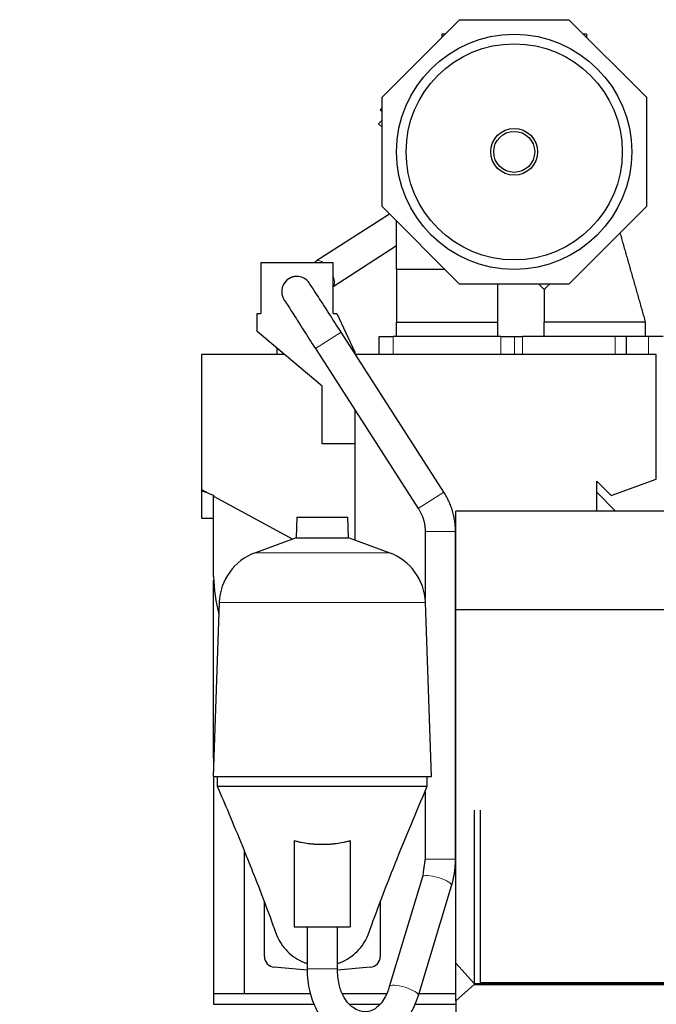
# Model space of a CAD drawing. Header units: inches. Extents: x 0 to 23760, y -13 to 16800.
# Tile 106 of 256: x 1201 to 2080, y 13573 to 14932. Entities that reach past the tile are written whole.
import ezdxf

# ---------------------------------------------------------------- set-up
doc = ezdxf.new("R2010")
doc.units = ezdxf.units.IN
doc.layers.add('1', color=7, linetype='Continuous', true_color=0xffffff)
doc.layers.add('254', color=7, linetype='Continuous', true_color=0xffffff)
doc.styles.add('latin_extended', font='simplex.shx')
doc.dimstyles.get("Standard").update_dxf_attribs({"dimtxt": 0.18, "dimasz": 0.18, "dimexe": 0.18, "dimexo": 0.0625, "dimgap": 0.09, "dimtad": 0, "dimtih": 1, "dimtoh": 1, "dimdec": 4, "dimzin": 0, "dimdsep": 46, "dimtxsty": 'Standard', "dimcen": 0.09, "dimadec": 0, "dimazin": 0, "dimtfac": 1, "dimtdec": 4, "dimtofl": 0, "dimtmove": 0, "dimatfit": 3, "dimfxl": 1, "dimtolj": 1, "dimtzin": 0, "dimarcsym": 0})

# ---------------------------------------------------------------- blocks, each defined once
blk = doc.blocks.new('_U6')
at = {"layer": '254', "color": 3, "linetype": 'Continuous', "lineweight": 13, "transparency": 16777216}
for p, q in [((9418.4, 14012), (9418.4, 10289)), ((1178.7, 12276), (1178.7, 10289)), ((1318.7, 10329), (9278.4, 10329))]:
    blk.add_line(p, q, dxfattribs=at)
at = {"layer": '254', "color": 3, "transparency": 16777216}
for points in [[(1318.7, 10352.3), (1318.7, 10305.7), (1178.7, 10329)], [(9278.4, 10305.7), (9278.4, 10352.3), (9418.4, 10329)]]:
    blk.add_solid(points, dxfattribs=at)
at = {"layer": 'Defpoints', "color": 0, "transparency": 16777216}
for p in [(9418.4, 14052), (1178.7, 12316), (9418.4, 10329)]:
    blk.add_point(p, dxfattribs=at)
at = {"layer": '254', "color": 2, "lineweight": 13, "transparency": 16777216, "insert": (5051.9, 10539), "char_height": 140, "attachment_point": 1, "style": 'latin_extended'}
blk.add_mtext('\\A1;8240', dxfattribs=at)

msp = doc.modelspace()

# ---------------------------------------------------------------- linework, layer by layer
at = {"layer": '1', "color": 2, "linetype": 'Continuous', "lineweight": 25}
for p, q in [((1701.744, 14825.569), (1808.65, 14932.475)), ((1808.65, 14932.475), (1959.838, 14932.475)), ((1959.838, 14932.475), (2066.744, 14825.569)), ((1788.65, 14912.475), (1784.244, 14912.475)), ((1784.244, 14912.475), (1784.244, 14908.069)), ((1984.244, 14912.475), (1979.838, 14912.475)), ((1984.244, 14912.475), (1984.244, 14908.069)), ((1701.744, 14674.381), (1701.744, 14825.569)), ((2066.744, 14825.569), (2066.744, 14674.381)), ((1698.982, 14807.958), (1701.744, 14810.72)), ((1701.744, 14805.196), (1698.982, 14807.958)), ((1701.744, 14793.75), (1696.86, 14788.866)), ((1696.86, 14788.866), (1701.744, 14783.983)), ((1808.65, 14567.475), (1701.744, 14674.381)), ((2066.744, 14674.381), (1959.838, 14567.475)), ((1711.991, 14664.13), (1611.217, 14599.299)), ((1721.744, 14587.475), (1721.744, 14654.381)), ((1634.287, 14564.2), (1721.743, 14620.463)), ((1534.286, 14596.975), (1534.286, 14526.975)), ((1634.286, 14596.975), (1534.286, 14596.975)), ((1634.286, 14526.975), (1634.286, 14596.975)), ((1721.828, 14587.475), (1721.744, 14587.475)), ((1722.02, 14587.475), (1721.821, 14587.475)), ((1959.838, 14567.475), (1808.65, 14567.475)), ((1918.251, 14567.476), (1925.749, 14559.978)), ((1529.286, 14526.975), (1534.286, 14526.975)), ((1529.286, 14501.975), (1529.286, 14526.975)), ((1634.286, 14526.975), (1639.286, 14526.975)), ((1639.286, 14526.975), (1664.286, 14473.363)), ((1721.744, 14514.975), (1791.85, 14514.975)), ((1721.744, 14494.975), (1721.744, 14514.975)), ((1791.85, 14514.975), (1861.749, 14514.975)), ((1861.749, 14494.975), (1861.749, 14514.975)), ((1925.748, 14514.975), (1925.777, 14514.975)), ((1925.749, 14494.975), (1925.749, 14514.975)), ((2065.721, 14514.975), (2065.748, 14514.975)), ((2065.749, 14494.975), (2065.749, 14514.975)), ((2065.749, 14514.975), (2065.749, 14514.975)), ((1619.286, 14426.456), (1529.286, 14501.975)), ((1787.184, 14280.338), (1645.188, 14501.057)), ((1697.749, 14494.975), (1717.249, 14494.975)), ((1697.749, 14469.975), (1697.749, 14494.975)), ((1865.844, 14494.975), (1717.249, 14494.975)), ((1865.844, 14494.975), (1884.896, 14494.975)), ((1884.896, 14494.975), (1895.644, 14494.975)), ((2023.749, 14494.975), (1895.644, 14494.975)), ((2038.749, 14494.975), (2023.749, 14494.975)), ((2069.749, 14494.975), (2038.747, 14494.975)), ((2038.749, 14494.975), (2038.749, 14469.975)), ((2089.749, 14494.975), (2069.749, 14494.975)), ((1556.283, 14479.322), (1556.283, 14469.975)), ((1567.422, 14469.975), (1452.286, 14469.975)), ((1452.286, 14469.975), (1452.286, 14283.837)), ((1609.866, 14478.334), (1751.862, 14257.614)), ((1664.286, 14473.363), (1664.286, 14471.37)), ((2080.486, 14469.975), (1665.19, 14469.975)), ((1865.844, 14469.975), (1717.249, 14469.975)), ((2080.486, 14297.975), (2080.486, 14469.975)), ((1619.286, 14346.975), (1619.286, 14426.456)), ((1664.286, 14393.735), (1664.286, 14213.78)), ((1664.286, 14346.975), (1619.286, 14346.975)), ((1998.286, 14253.987), (1998.286, 14295.51)), ((1998.286, 14295.51), (2018.125, 14275.671)), ((2018.125, 14275.671), (2080.486, 14297.975)), ((1452.286, 14283.837), (1452.286, 14281.975)), ((1452.286, 14283.837), (1462.689, 14278.189)), ((1452.286, 14281.977), (1452.286, 14243.991)), ((1462.689, 14278.189), (1452.286, 14281.975)), ((1462.689, 14278.189), (1469.017, 14275.886)), ((1469.017, 14275.886), (1469.017, 14274.753)), ((1469.017, 14163.723), (1469.017, 14274.753)), ((1469.017, 14274.753), (1578.493, 14215.312)), ((1998.284, 14279.977), (2024.27, 14253.992)), ((1998.284, 14279.977), (2024.27, 14253.992)), ((2098.286, 14253.991), (1803.786, 14253.991)), ((1803.786, 14117.887), (1803.786, 14253.991)), ((1452.286, 14243.991), (1469.017, 14243.991)), ((1584.234, 14245.516), (1583.239, 14217.039)), ((1584.234, 14245.516), (1619.286, 14245.516)), ((1619.286, 14245.516), (1654.338, 14245.516)), ((1655.333, 14217.039), (1654.338, 14245.516)), ((1761.244, 14225.693), (1761.244, 14132.851)), ((1803.244, 13773.43), (1803.244, 14225.693)), ((1583.239, 14217.039), (1526.942, 14196.549)), ((1583.239, 14217.039), (1619.286, 14217.039)), ((1619.286, 14217.039), (1655.333, 14217.039)), ((1711.63, 14196.549), (1655.333, 14217.039)), ((1469.286, 13912.977), (1469.286, 14158.679)), ((1476.981, 14127.784), (1468.593, 13887.562)), ((1769.979, 13887.562), (1761.591, 14127.784)), ((1803.786, 13629.73), (1803.786, 14117.887)), ((1803.786, 14117.887), (2160.286, 14117.887)), ((1469.482, 13912.975), (1469.286, 13912.975)), ((1469.286, 13912.975), (1469.286, 13907.415)), ((1468.593, 13887.562), (1619.286, 13887.562)), ((1469.286, 13887.559), (1469.286, 13587.975)), ((1474.286, 13887.562), (1474.286, 13873.991)), ((1619.286, 13887.562), (1769.979, 13887.562)), ((1764.286, 13873.991), (1764.286, 13887.562)), ((1761.244, 13866.681), (1761.244, 13773.43)), ((1828.786, 13841.178), (1828.786, 13600.145)), ((1837.271, 13841.178), (1837.271, 13602.915)), ((1580.636, 13798.947), (1580.636, 13679.991)), ((1657.936, 13798.947), (1657.936, 13679.991)), ((1511.286, 13785.474), (1511.286, 13587.991)), ((1757.687, 13748.886), (1711.732, 13597.294)), ((1751.926, 13585.11), (1797.881, 13736.701)), ((1539.286, 13638.991), (1539.286, 13714.392)), ((1699.286, 13714.356), (1699.286, 13638.991)), ((1580.636, 13679.991), (1657.936, 13679.991)), ((1598.286, 13679.991), (1598.286, 13621.838)), ((1640.286, 13621.838), (1640.286, 13679.991)), ((1598.495, 13620.066), (1552.979, 13624.048)), ((1685.593, 13624.048), (1640.465, 13620.1)), ((1803.786, 13577.97), (1803.786, 13629.734)), ((1803.786, 13629.73), (1828.786, 13601.546)), ((1828.786, 13600.145), (1803.786, 13577.97)), ((1828.786, 13601.546), (2160.286, 13601.546)), ((1828.786, 13600.145), (2160.286, 13600.145)), ((1837.271, 13602.915), (2160.286, 13602.915)), ((1469.286, 13587.978), (1469.286, 13572.975)), ((1469.286, 13587.975), (1602.879, 13587.975)), ((1511.286, 13587.991), (1602.868, 13587.991)), ((1646.959, 13587.991), (1708.027, 13587.991)), ((1646.961, 13587.975), (1708.026, 13587.975)), ((1752.79, 13587.975), (1803.781, 13587.975)), ((1752.796, 13587.991), (1803.785, 13587.991)), ((1469.286, 13572.975), (1608.432, 13572.975)), ((1656.862, 13572.975), (1698.796, 13572.975)), ((1746.516, 13572.975), (1803.782, 13572.975)), ((1803.786, 13577.97), (1803.786, 12963.92))]:
    msp.add_line(p, q, dxfattribs=at)
at = {"layer": '1', "color": 110, "linetype": 'Continuous', "lineweight": 13}
for p, q in [((1645.188, 14501.057), (1609.866, 14478.334)), ((1717.249, 14494.975), (1717.249, 14469.975)), ((1865.844, 14469.975), (1865.844, 14494.975)), ((1884.896, 14469.975), (1884.896, 14494.975)), ((1895.644, 14494.975), (1895.644, 14469.975)), ((2023.749, 14469.975), (2023.749, 14494.975)), ((2069.749, 14469.975), (2069.749, 14494.975)), ((1787.184, 14280.338), (1751.862, 14257.614)), ((1803.244, 14225.693), (1761.244, 14225.693)), ((1526.942, 14196.549), (1619.286, 14196.549)), ((1619.286, 14196.549), (1711.63, 14196.549)), ((1476.981, 14127.784), (1619.286, 14127.784)), ((1619.286, 14127.784), (1761.591, 14127.784)), ((1803.244, 13773.43), (1761.244, 13773.43)), ((1598.286, 13621.838), (1640.286, 13621.838))]:
    msp.add_line(p, q, dxfattribs=at)
at = {"layer": '1', "color": 2, "linetype": 'Continuous', "lineweight": 25}
for radius in [162.362, 149.215, 32.362, 28.291]:
    msp.add_circle((1884.244, 14749.975), radius, dxfattribs=at)
for centre, radius, start, end in [((1584.244, 14556.975), 21, 90, 221.90625), ((1584.244, 14556.975), 21, 41.88375, 90), ((1552.935, 14125.132), 76, 110, 178), ((1685.637, 14125.132), 76, 2, 70), ((1746.22, 14175.978), 277.474, 182.531357, 193.492239), ((1554.286, 13638.991), 15, 180, 265), ((1684.286, 13638.991), 15, 275, 0)]:
    msp.add_arc(centre, radius, start, end, dxfattribs=at)
at = {"layer": '1', "color": 110, "linetype": 'Continuous', "lineweight": 13}
for centre, major_axis, ratio, start_param, end_param in [((1622.579, 14581.638), (11.362, -17.661), 0.43020883, 2.29257724, 3.13629121), ((1622.579, 14581.638), (11.362, -17.661), 0.43020883, 0.04673119, 1.13224963), ((1777.784, 13742.794), (20.097, -6.092), 0.26120987, 0, 3.14159265), ((1731.829, 13591.202), (20.097, -6.092), 0.26120987, 0, 3.13236423)]:
    msp.add_ellipse(centre, major_axis=major_axis, ratio=ratio, start_param=start_param, end_param=end_param, dxfattribs=at)
at = {"layer": '1', "color": 2, "linetype": 'Continuous', "lineweight": 25}
for points, degree in [([(2065.748, 14514.975), (2048.193, 14576.624), (2030.638, 14638.273)], 2), ([(2065.748, 14514.975), (2048.193, 14576.624), (2030.638, 14638.273)], 2), ([(1611.213, 14599.296), (1609.918, 14598.463), (1608.65, 14597.647), (1607.409, 14596.848)], 3), ([(1721.744, 14587.475), (1721.744, 14551.225), (1721.744, 14514.975)], 2), ([(1721.744, 14587.475), (1721.744, 14551.225), (1721.744, 14514.975)], 2), ([(1861.749, 14514.975), (1861.749, 14541.225), (1861.749, 14567.474)], 2), ([(1925.811, 14560.04), (1927.316, 14561.546)], 1), ([(1927.316, 14561.546), (1933.246, 14567.476)], 1), ([(1925.748, 14559.978), (1925.748, 14537.477), (1925.748, 14514.975)], 2), ([(1925.748, 14559.978), (1925.748, 14537.477), (1925.748, 14514.975)], 2), ([(1995.749, 14514.975), (1925.749, 14514.975)], 1), ([(2065.749, 14514.975), (1995.749, 14514.975)], 1), ([(1803.244, 14225.693), (1802.874, 14255.266), (1787.184, 14280.338)], 2), ([(1751.862, 14257.614), (1761.35, 14243.063), (1761.244, 14225.693)], 2), ([(1474.286, 13873.991), (1474.286, 13873.991), (1474.403, 13873.991), (1474.926, 13873.991), (1475.798, 13873.991), (1477.015, 13873.991), (1478.575, 13873.991), (1480.474, 13873.991), (1482.707, 13873.991), (1485.27, 13873.991), (1488.155, 13873.991), (1491.356, 13873.991), (1494.865, 13873.991), (1498.675, 13873.991), (1502.774, 13873.991), (1507.154, 13873.991), (1511.805, 13873.991), (1516.714, 13873.991), (1521.871, 13873.991), (1527.262, 13873.991), (1532.875, 13873.991), (1538.696, 13873.991), (1544.711, 13873.991), (1550.906, 13873.991), (1557.266, 13873.991), (1563.775, 13873.991), (1570.417, 13873.991), (1577.178, 13873.991), (1584.04, 13873.991), (1590.987, 13873.991), (1598.002, 13873.991), (1605.068, 13873.991), (1612.168, 13873.991), (1619.286, 13873.991), (1626.404, 13873.991), (1633.504, 13873.991), (1640.571, 13873.991), (1647.586, 13873.991), (1654.532, 13873.991), (1661.394, 13873.991), (1668.155, 13873.991), (1674.797, 13873.991), (1681.306, 13873.991), (1687.666, 13873.991), (1693.861, 13873.991), (1699.876, 13873.991), (1705.697, 13873.991), (1711.31, 13873.991), (1716.701, 13873.991), (1721.858, 13873.991), (1726.767, 13873.991), (1731.418, 13873.991), (1735.798, 13873.991), (1739.898, 13873.991), (1743.707, 13873.991), (1747.216, 13873.991), (1750.417, 13873.991), (1753.302, 13873.991), (1755.865, 13873.991), (1758.098, 13873.991), (1759.997, 13873.991), (1761.557, 13873.991), (1762.774, 13873.991), (1763.646, 13873.991), (1764.17, 13873.991), (1764.286, 13873.991), (1764.286, 13873.991)], 3), ([(1761.244, 13773.43), (1757.684, 13748.876)], 1), ([(1797.884, 13736.711), (1803.103, 13754.431), (1803.244, 13773.43)], 2)]:
    msp.add_open_spline(points, degree=degree, dxfattribs=at)
for points, knots in [([(1722.311, 14587.475), (1722.305, 14587.475), (1722.21, 14587.475), (1722.116, 14587.475), (1722.02, 14587.475)], [0, 0, 0, 0, 0.06094147, 1, 1, 1, 1]), ([(1722.855, 14587.475), (1722.85, 14587.475), (1722.667, 14587.475), (1722.484, 14587.475), (1722.311, 14587.475)], [0, 0, 0, 0, 0.02780103, 1, 1, 1, 1]), ([(1723.963, 14587.475), (1723.953, 14587.475), (1723.585, 14587.475), (1723.217, 14587.475), (1722.855, 14587.475)], [0, 0, 0, 0, 0.02690254, 1, 1, 1, 1]), ([(1788.649, 14587.475), (1778.015, 14587.475), (1761.547, 14587.475), (1742.164, 14587.475), (1731.954, 14587.475), (1726.861, 14587.475), (1724.681, 14587.475), (1723.963, 14587.475)], [0, 0, 0, 0, 0.49318875, 0.76373395, 0.89900656, 0.96664286, 1, 1, 1, 1]), ([(1583.991, 14577.924), (1583.905, 14577.94), (1581.637, 14578.342), (1577.649, 14577.066), (1572.396, 14574.638), (1567.741, 14570.524), (1565.529, 14566.75), (1564.629, 14564.389)], [0, 0, 0, 0, 0.01047978, 0.27583607, 0.47045361, 0.70972914, 1, 1, 1, 1]), ([(1645.188, 14501.057), (1639.212, 14510.345), (1628.097, 14527.602), (1613.028, 14550.93), (1602.698, 14566.833), (1600.148, 14570.657), (1599.881, 14570.992)], [0, 0, 0, 0, 0.24614092, 0.4949462, 0.74637971, 1, 1, 1, 1]), ([(1568.606, 14542.958), (1568.49, 14543.058), (1570.199, 14540.259), (1579.18, 14526.147), (1593.201, 14504.26), (1603.952, 14487.527), (1609.866, 14478.334)], [0, 0, 0, 0, 0.24620599, 0.49472872, 0.74599834, 1, 1, 1, 1]), ([(1474.286, 13873.991), (1479.649, 13861.47), (1491.411, 13833.733), (1507.784, 13794.331), (1523.965, 13754.194), (1539.578, 13714.05), (1549.922, 13685.992), (1555.24, 13671.142)], [0, 0, 0, 0, 0.17830434, 0.39743033, 0.57099473, 0.77059876, 1, 1, 1, 1]), ([(1683.33, 13671.136), (1688.832, 13686.489), (1700.553, 13718.274), (1726.66, 13784.87), (1748.572, 13837.621), (1764.286, 13873.991)], [0, 0, 0, 0, 0.2369354, 0.48570236, 1, 1, 1, 1]), ([(1580.636, 13798.947), (1582.219, 13798.526), (1583.806, 13798.131), (1586.984, 13797.393), (1588.577, 13797.051), (1593.362, 13796.101), (1596.564, 13795.572), (1601.384, 13794.936), (1602.993, 13794.75), (1606.218, 13794.431), (1607.834, 13794.298), (1611.07, 13794.084), (1612.691, 13794.003), (1615.939, 13793.896), (1617.566, 13793.869), (1620.826, 13793.867), (1622.459, 13793.892), (1624.504, 13793.957), (1624.913, 13793.972), (1625.527, 13793.997), (1625.732, 13794.006), (1626.141, 13794.024), (1627.164, 13794.072), (1628.185, 13794.13), (1630.632, 13794.29), (1632.26, 13794.423), (1635.507, 13794.742), (1637.127, 13794.928), (1641.973, 13795.566), (1645.188, 13796.097), (1649.986, 13797.049), (1651.582, 13797.392), (1654.765, 13798.131), (1656.353, 13798.526), (1657.936, 13798.947)], [0, 0, 0, 0, 0.0625, 0.0625, 0.125, 0.125, 0.25, 0.25, 0.3125, 0.3125, 0.375, 0.375, 0.4375, 0.4375, 0.5, 0.5, 0.5625, 0.5625, 0.578125, 0.578125, 0.5859375, 0.5859375, 0.59375, 0.625, 0.625, 0.6875, 0.6875, 0.75, 0.75, 0.875, 0.875, 0.9375, 0.9375, 1, 1, 1, 1]), ([(1555.059, 13671.656), (1555.372, 13670.755), (1557.266, 13665.654), (1561.94, 13656.56), (1570.855, 13645.56), (1581.855, 13636.645), (1591.301, 13631.79), (1596.769, 13629.813), (1598.032, 13629.398)], [0, 0, 0, 0, 0.04741332, 0.26897087, 0.49052841, 0.71208596, 0.93364351, 1, 1, 1, 1]), ([(1640.533, 13629.396), (1641.799, 13629.812), (1647.269, 13631.789), (1656.717, 13636.645), (1667.717, 13645.56), (1676.632, 13656.56), (1681.305, 13665.652), (1683.199, 13670.751), (1683.511, 13671.65)], [0, 0, 0, 0, 0.06646726, 0.28802481, 0.50958236, 0.73113991, 0.95269746, 1, 1, 1, 1]), ([(1598.286, 13621.838), (1598.273, 13610.859), (1600.56, 13591.501), (1609.671, 13566.49), (1620.752, 13549.725), (1630.704, 13539.542), (1639.051, 13533.148), (1649.193, 13527.079), (1662.725, 13521.975), (1676.897, 13520.438), (1688.299, 13521.386), (1698.309, 13523.572), (1710.924, 13528.696), (1726.146, 13539.484), (1741.471, 13558.477), (1748.921, 13575.175), (1751.929, 13585.12)], [0, 0, 0, 0, 0.11641408, 0.21608997, 0.29550708, 0.35437602, 0.39326292, 0.42825285, 0.50469505, 0.57885159, 0.61306712, 0.65330129, 0.71274561, 0.79130194, 0.88845561, 1, 1, 1, 1]), ([(1711.729, 13597.284), (1710.214, 13592.073), (1706.946, 13583.863), (1700.07, 13573.288), (1690.032, 13564.354), (1680.503, 13561.949), (1670.298, 13563.529), (1662.074, 13567.683), (1654.094, 13575.079), (1647.164, 13585.419), (1641.5, 13601.474), (1640.197, 13614.281), (1640.286, 13621.838)], [0, 0, 0, 0, 0.09843554, 0.17260536, 0.26666007, 0.428813, 0.51280342, 0.61074347, 0.68219591, 0.76953066, 0.87357415, 1, 1, 1, 1])]:
    msp.add_open_spline(points, degree=3, knots=knots, dxfattribs=at)

# ---------------------------------------------------------------- dimensions: what is measured, and where the dimension line sits
at = {"layer": '254', "color": 2, "linetype": 'Continuous', "lineweight": 13}
dim = msp.add_linear_dim(base=(9418.377, 10328.991), p1=(1178.704, 12315.991), p2=(9418.377, 14051.99), dimstyle='Standard', override={"dimscale": 40, "dimtxt": 3.5, "dimasz": 3.5, "dimexe": 1, "dimexo": 1, "dimgap": 1.75, "dimtad": 1, "dimtih": 1, "dimtoh": 0, "dimdec": 0, "dimlfac": 1, "dimzin": 8, "dimdsep": 46, "dimlunit": 2, "dimtxsty": 'latin_extended', "dimsah": 1, "dimse1": 0, "dimse2": 0, "dimsd1": 0, "dimsd2": 0, "dimclrd": 3, "dimclre": 3, "dimclrt": 2, "dimtol": 0, "dimtm": -0.1, "dimtfac": 0.714286, "dimtdec": 3, "dimtofl": 1, "dimtmove": 0, "dimtzin": 8, "dimlwd": 13, "dimlwe": 13}, dxfattribs=at)
dim.commit()
dim.dimension.update_dxf_attribs({"geometry": '_U6', "text_midpoint": (5298.54, 10328.991), "dimtype": 160})

doc.saveas('drawing.dxf')
